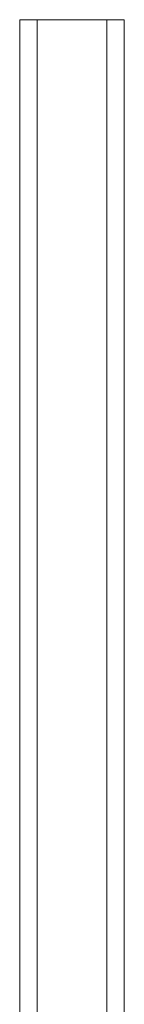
# Model space of a CAD drawing. Header units: millimetres. Extents: x 17 to 1238, y 24 to 2268.
# Tile 7 of 7: x 332 to 392, y 1702 to 2268. Entities that reach past the tile are written whole.
import ezdxf

# ---------------------------------------------------------------- set-up
doc = ezdxf.new("R2010")
doc.units = ezdxf.units.MM

msp = doc.modelspace()

# ---------------------------------------------------------------- linework, layer by layer
at = {"color": 7, "linetype": 'Continuous', "lineweight": 15}
for p, q in [((331.76, 1299.92), (331.76, 2267.91)), ((341.76, 2267.91), (331.76, 2267.91)), ((381.76, 2267.91), (341.76, 2267.91)), ((341.76, 1299.92), (341.76, 2267.91)), ((391.76, 2267.91), (381.76, 2267.91)), ((381.76, 1311.92), (381.76, 2267.91)), ((391.76, 1311.92), (391.76, 2267.91))]:
    msp.add_line(p, q, dxfattribs=at)

doc.saveas('drawing.dxf')
